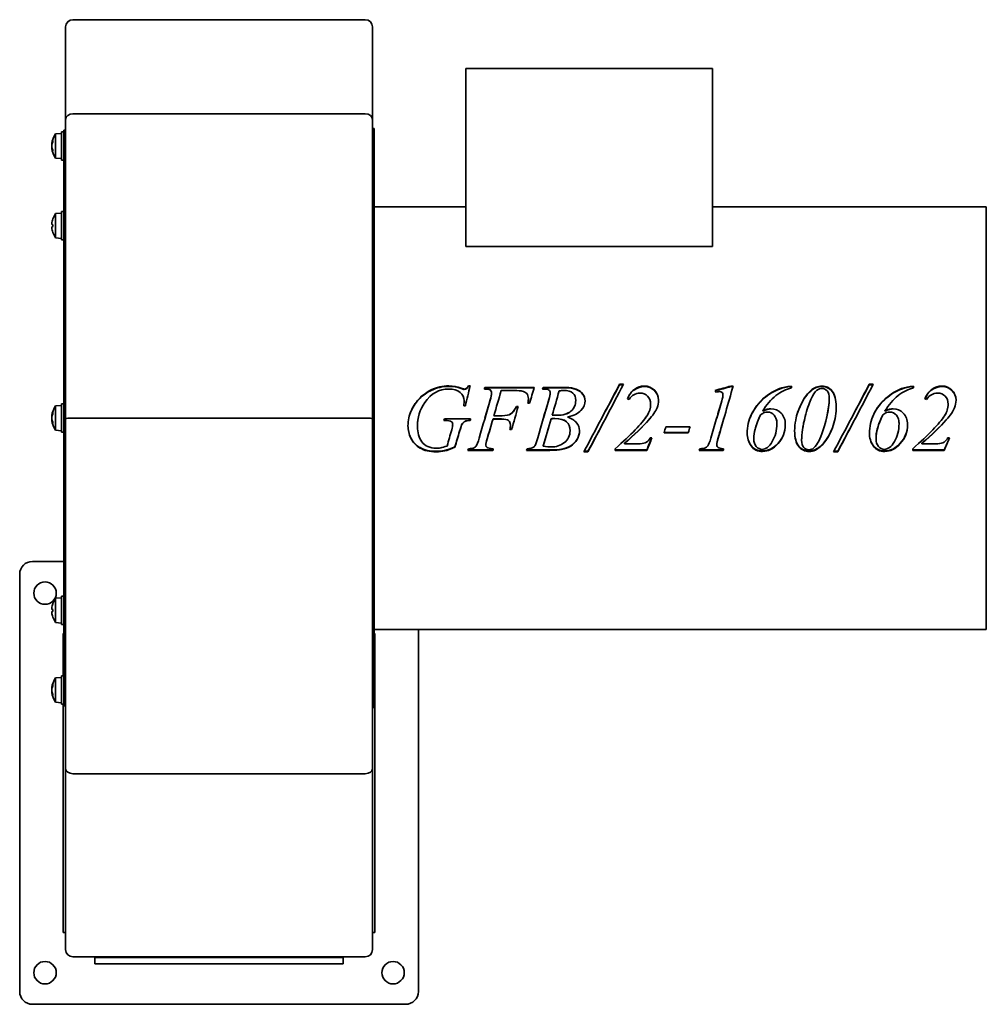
# Model space of a CAD drawing. Header units: millimetres. Extents: x 267 to 573, y 141 to 453.
import ezdxf

# ---------------------------------------------------------------- set-up
doc = ezdxf.new("R2010")
doc.units = ezdxf.units.MM
doc.header["$LTSCALE"] = 2
doc.layers.add('Krawędzie widoczne(ISO)', color=7, linetype='Continuous', lineweight=35, true_color=0x262659)

msp = doc.modelspace()

# ---------------------------------------------------------------- linework, layer by layer
at = {"layer": 'Krawędzie widoczne(ISO)'}
for p, q in [((376.45, 452.63), (284.05, 452.63)), ((281.75, 421.09), (281.75, 450.33)), ((378.75, 450.33), (378.75, 421.09)), ((408.25, 437.2), (486.25, 437.2)), ((408.25, 380.94), (408.25, 437.2)), ((486.25, 380.94), (486.25, 437.2)), ((281.75, 326.49), (281.75, 421.09)), ((376.45, 422.87), (284.05, 422.87)), ((378.75, 421.09), (378.75, 326.49)), ((280.45, 417.2), (280.45, 408.2)), ((280.45, 417.2), (281.25, 417.2)), ((281.25, 417.7), (281.25, 235.7)), ((281.25, 417.7), (281.75, 417.7)), ((378.75, 418.2), (379.25, 418.2)), ((379.25, 418.2), (379.25, 235.2)), ((277.71, 414.39), (277.71, 413.98)), ((278.6, 416.54), (280.45, 416.7)), ((278.6, 408.86), (278.6, 416.54)), ((277.38, 413.36), (277.48, 413.35)), ((277.38, 412.05), (277.48, 412.05)), ((277.71, 411.43), (277.71, 411.02)), ((278.6, 408.86), (280.45, 408.7)), ((280.45, 408.2), (281.25, 408.2)), ((379.25, 393.5), (408.25, 393.5)), ((486.25, 393.5), (572.75, 393.5)), ((572.75, 259.9), (572.75, 393.5)), ((278.6, 391.35), (280.45, 391.51)), ((278.6, 383.68), (278.6, 391.35)), ((280.45, 392.01), (280.45, 383.01)), ((280.45, 392.01), (281.25, 392.01)), ((277.71, 387.81), (277.71, 387.21)), ((278.6, 383.68), (280.45, 383.51)), ((280.45, 383.01), (281.25, 383.01)), ((486.25, 380.94), (408.25, 380.94)), ((409.06, 336.86), (409.6, 336.86)), ((409.06, 336.71), (409.06, 336.86)), ((409.06, 336.71), (409.57, 336.71)), ((414.29, 336.41), (429.88, 336.41)), ((414.29, 336.26), (414.29, 336.41)), ((414.29, 336.26), (429.84, 336.26)), ((432.71, 336.41), (439.9, 336.41)), ((432.71, 336.26), (432.71, 336.41)), ((432.71, 336.26), (439.9, 336.26)), ((456.86, 337.38), (458.1, 337.38)), ((456.86, 337.22), (456.86, 337.38)), ((456.86, 337.22), (458.01, 337.22)), ((492.05, 336.81), (492.76, 336.81)), ((492.05, 336.66), (492.05, 336.81)), ((492.05, 336.66), (492.71, 336.66)), ((511.16, 336.24), (511.16, 336.81)), ((535.78, 337.38), (537.02, 337.38)), ((535.78, 337.22), (535.78, 337.38)), ((535.78, 337.22), (536.94, 337.22)), ((549.78, 336.24), (549.78, 336.81)), ((406.74, 336.01), (406.74, 336.15)), ((416.37, 334.57), (416.37, 334.69)), ((423.46, 335.37), (419.42, 335.37)), ((434.93, 334.57), (434.93, 334.69)), ((489.47, 333.31), (489.47, 333.41)), ((489.5, 333.87), (489.5, 333.98)), ((278.6, 330.54), (280.45, 330.7)), ((278.6, 322.86), (278.6, 330.54)), ((280.45, 331.2), (280.45, 322.2)), ((280.45, 331.2), (281.25, 331.2)), ((408.12, 330.59), (407.58, 330.59)), ((407.71, 332.14), (407.71, 332.22)), ((424.23, 330.31), (424.78, 330.31)), ((424.23, 330.26), (424.23, 330.31)), ((424.23, 330.26), (424.77, 330.26)), ((428.41, 331.39), (427.85, 331.39)), ((428.02, 332.79), (428.02, 332.89)), ((442.99, 332.15), (442.99, 332.24)), ((466.65, 331.06), (466.65, 331.13)), ((523.1, 332.79), (523.1, 332.89)), ((560.68, 331.06), (560.68, 331.13)), ((277.38, 327.36), (277.48, 327.35)), ((277.71, 328.39), (277.71, 327.98)), ((417.14, 327.44), (419.78, 327.44)), ((417.14, 327.43), (417.14, 327.44)), ((417.14, 327.43), (419.78, 327.43)), ((435.53, 327.57), (435.53, 327.58)), ((440.35, 327.02), (440.35, 327.03)), ((502.07, 328.91), (502.07, 328.94)), ((540.7, 328.91), (540.7, 328.94)), ((277.38, 326.05), (277.48, 326.05)), ((277.71, 325.43), (277.71, 325.02)), ((281.75, 215.76), (281.75, 326.49)), ((376.45, 326.7), (284.05, 326.7)), ((378.75, 326.49), (378.75, 215.76)), ((401.71, 325.92), (401.3, 325.92)), ((401.71, 325.93), (401.31, 325.93)), ((401.47, 326.49), (409.77, 326.49)), ((403.72, 325.51), (403.72, 325.49)), ((404.1, 324.71), (404.1, 324.68)), ((409.62, 325.93), (409.62, 325.92)), ((419.52, 326.4), (416.84, 326.4)), ((416.84, 326.4), (416.84, 326.39)), ((419.52, 326.39), (416.84, 326.39)), ((422.35, 324.53), (422.35, 324.5)), ((435.22, 326.48), (435.22, 326.47)), ((471.5, 323.97), (479.15, 323.97)), ((278.6, 322.86), (280.45, 322.7)), ((280.45, 322.2), (281.25, 322.2)), ((422.71, 323.04), (422.12, 323.04)), ((422.71, 323.1), (422.13, 323.1)), ((422.71, 323.1), (422.71, 323.04)), ((441.2, 322.75), (441.2, 322.69)), ((478.54, 322.02), (470.89, 322.02)), ((478.54, 322.09), (470.92, 322.09)), ((478.54, 322.09), (478.54, 322.02)), ((404.8, 317.59), (404.8, 317.45)), ((414.54, 318.26), (414.54, 318.13)), ((415.01, 320.18), (415.01, 320.08)), ((432.71, 317.91), (432.71, 317.78)), ((458.36, 318.72), (458.36, 318.6)), ((458.36, 318.6), (463.38, 318.6)), ((466.5, 320.44), (467.09, 320.44)), ((487.59, 318.36), (487.59, 318.23)), ((499.26, 320.26), (499.26, 320.16)), ((514.39, 319.81), (514.39, 319.71)), ((537.89, 320.26), (537.89, 320.16)), ((552.4, 318.72), (552.4, 318.6)), ((552.4, 318.6), (557.41, 318.6)), ((560.53, 320.44), (561.12, 320.44)), ((416.76, 316.48), (408.93, 316.48)), ((416.76, 316.63), (408.99, 316.63)), ((416.76, 316.63), (416.76, 316.48)), ((434.77, 316.48), (427.45, 316.48)), ((434.77, 316.63), (427.5, 316.63)), ((446.86, 316.03), (445.57, 316.03)), ((446.86, 316.19), (445.65, 316.19)), ((446.86, 316.19), (446.86, 316.03)), ((455.45, 317.01), (455.45, 316.48)), ((465.42, 316.63), (455.45, 316.63)), ((465.42, 316.48), (455.45, 316.48)), ((465.42, 316.63), (465.42, 316.48)), ((489.59, 316.48), (481.99, 316.48)), ((489.59, 316.63), (482.05, 316.63)), ((489.59, 316.63), (489.59, 316.48)), ((518.74, 316.73), (518.74, 316.58)), ((525.78, 316.03), (524.49, 316.03)), ((525.78, 316.19), (524.57, 316.19)), ((525.78, 316.19), (525.78, 316.03)), ((549.49, 317.01), (549.49, 316.48)), ((559.46, 316.63), (549.49, 316.63)), ((559.46, 316.48), (549.49, 316.48)), ((559.46, 316.63), (559.46, 316.48)), ((281.25, 281.37), (271.25, 281.37)), ((267.25, 277.37), (267.25, 145.37)), ((278.6, 269.73), (280.45, 269.89)), ((278.6, 262.05), (278.6, 269.73)), ((280.45, 270.39), (280.45, 261.39)), ((280.45, 270.39), (281.25, 270.39)), ((277.71, 266.19), (277.71, 265.59)), ((278.6, 262.05), (280.45, 261.89)), ((280.45, 261.39), (281.25, 261.39)), ((281, 258.03), (281, 258.62)), ((281.25, 258.62), (281, 258.62)), ((379.25, 259.9), (572.75, 259.9)), ((379.5, 258.62), (379.25, 258.62)), ((379.5, 258.62), (379.5, 258.03)), ((393.25, 145.37), (393.25, 259.9)), ((281, 258.03), (281, 254.2)), ((379.5, 254.2), (379.5, 258.03)), ((281, 252.79), (281, 254.2)), ((281, 252.79), (281, 245.2)), ((379.5, 254.2), (379.5, 252.79)), ((379.5, 252.79), (379.5, 169.95)), ((278.6, 244.54), (280.45, 244.7)), ((278.6, 236.86), (278.6, 244.54)), ((280.45, 245.2), (280.45, 236.2)), ((280.45, 245.2), (281.25, 245.2)), ((277.38, 241.36), (277.48, 241.35)), ((277.38, 240.05), (277.48, 240.05)), ((277.71, 242.39), (277.71, 241.98)), ((277.71, 239.43), (277.71, 239.02)), ((278.6, 236.86), (280.45, 236.7)), ((280.45, 236.2), (281.25, 236.2)), ((281, 236.2), (281, 169.95)), ((281.25, 235.7), (281.75, 235.7)), ((378.75, 235.2), (379.25, 235.2)), ((281.75, 158.67), (281.75, 215.76)), ((378.75, 215.76), (378.75, 158.67)), ((376.45, 214.27), (284.05, 214.27)), ((281, 168.53), (281, 169.95)), ((281, 168.53), (281, 164.7)), ((379.5, 169.95), (379.5, 168.53)), ((379.5, 164.7), (379.5, 168.53)), ((281, 164.12), (281, 164.7)), ((281, 164.12), (281.75, 164.12)), ((378.75, 164.12), (379.5, 164.12)), ((379.5, 164.7), (379.5, 164.12)), ((376.45, 156.37), (284.05, 156.37)), ((291, 156.12), (291.59, 156.12)), ((291, 156.12), (291, 154.12)), ((295.41, 156.12), (291.59, 156.12)), ((295.41, 156.12), (296.83, 156.12)), ((363.67, 156.12), (296.83, 156.12)), ((363.67, 156.12), (365.09, 156.12)), ((368.91, 156.12), (365.09, 156.12)), ((368.91, 156.12), (369.5, 156.12)), ((369.5, 154.12), (369.5, 156.12)), ((291.59, 154.12), (291, 154.12)), ((291.59, 154.12), (295.41, 154.12)), ((296.83, 154.12), (295.41, 154.12)), ((363.67, 154.12), (296.83, 154.12)), ((365.09, 154.12), (363.67, 154.12)), ((365.09, 154.12), (368.91, 154.12)), ((369.5, 154.12), (368.91, 154.12)), ((271.25, 141.37), (389.25, 141.37))]:
    msp.add_line(p, q, dxfattribs=at)
for centre in [(275.25, 271.37), (275.25, 151.37), (385.25, 151.37)]:
    msp.add_circle(centre, 3.55, dxfattribs=at)
for centre, radius, start, end in [((284.05, 450.33), 2.3, 90, 180), ((376.45, 450.33), 2.3, 0, 90), ((283.85, 412.7), 6.5, 143.8044, 174.198), ((283.85, 412.7), 6.5, 185.802, 216.1956), ((283.85, 387.51), 6.5, 143.8044, 160.7119), ((277.84, 389.62), 0.132, 160.7119, 179.6069), ((277.84, 385.41), 0.132, 180.3931, 199.2881), ((283.85, 387.51), 6.5, 199.2881, 216.1956), ((283.85, 326.7), 6.5, 143.8044, 174.198), ((283.85, 326.7), 6.5, 185.802, 216.1956), ((271.25, 277.37), 4, 90, 180), ((283.85, 265.89), 6.5, 143.8044, 160.7119), ((277.84, 267.99), 0.132, 160.7119, 179.6069), ((277.84, 263.79), 0.132, 180.3931, 199.2881), ((283.85, 265.89), 6.5, 199.2881, 216.1956), ((283.85, 240.7), 6.5, 143.8044, 174.198), ((283.85, 240.7), 6.5, 185.802, 216.1956), ((284.05, 158.67), 2.3, 180, 270), ((376.45, 158.67), 2.3, 270, 0), ((271.25, 145.37), 4, 180, 270), ((389.25, 145.37), 4, 270, 0)]:
    msp.add_arc(centre, radius, start, end, dxfattribs=at)
for centre, major_axis, ratio, start_param, end_param in [((284.05, 421.09), (-2.3, 0), 0.775314, 4.712403, 6.283191), ((376.45, 421.09), (2.3, 0), 0.775314, 6.283179, 7.853968), ((283.84, 412.58), (-6.45, 0.77), 0.681426, 6.033143, 6.263273), ((283.84, 412.82), (-6.45, -0.82), 0.726679, 5.858919, 6.089048), ((277.84, 414.38), (0.131, -0.014), 0.6921, 2.876923, 3.214188), ((283.84, 412.59), (-6.45, 0.82), 0.726679, 0.194137, 0.424267), ((283.84, 412.82), (-6.45, -0.77), 0.681426, 0.019913, 0.250042), ((277.84, 411.02), (0.131, 0.014), 0.6921, 3.068998, 3.406263), ((283.84, 387.51), (-2.24, 6.1), 0.995681, 0.885941, 1.116071), ((283.84, 387.35), (-6.47, 0.57), 0.031998, 0.104261, 0.33439), ((283.84, 387.68), (-6.47, -0.57), 0.031998, 5.948795, 6.178925), ((283.84, 387.52), (2.24, 6.1), 0.995681, 2.025522, 2.255652), ((283.84, 326.58), (-6.45, 0.77), 0.681426, 6.033143, 6.263273), ((283.84, 326.82), (-6.45, -0.82), 0.726679, 5.858919, 6.089048), ((277.84, 328.38), (0.131, -0.014), 0.6921, 2.876923, 3.214188), ((283.84, 326.59), (-6.45, 0.82), 0.726679, 0.194137, 0.424267), ((283.84, 326.82), (-6.45, -0.77), 0.681426, 0.019913, 0.250042), ((277.84, 325.02), (0.131, 0.014), 0.6921, 3.068998, 3.406263), ((284.05, 326.49), (-2.3, 0), 0.092067, 4.712391, 6.283185), ((376.45, 326.49), (2.3, 0), 0.092067, 0, 1.570794), ((283.84, 265.89), (-2.24, 6.1), 0.995681, 0.885941, 1.116071), ((283.84, 265.72), (-6.47, 0.57), 0.031998, 0.104261, 0.33439), ((283.84, 266.06), (-6.47, -0.57), 0.031998, 5.948795, 6.178925), ((283.84, 265.9), (2.24, 6.1), 0.995681, 2.025522, 2.255652), ((283.84, 240.58), (-6.45, 0.77), 0.681426, 6.033143, 6.263273), ((283.84, 240.82), (-6.45, -0.82), 0.726679, 5.858919, 6.089048), ((283.84, 240.59), (-6.45, 0.82), 0.726679, 0.194137, 0.424267), ((283.84, 240.82), (-6.45, -0.77), 0.681426, 0.019913, 0.250042), ((277.84, 242.38), (0.131, -0.014), 0.6921, 2.876923, 3.214188), ((277.84, 239.02), (0.131, 0.014), 0.6921, 3.068998, 3.406263), ((284.05, 215.76), (-2.3, 0), 0.646287, 6.283182, 7.853975), ((376.45, 215.76), (2.3, 0), 0.646287, 4.712395, 6.283189)]:
    msp.add_ellipse(centre, major_axis=major_axis, ratio=ratio, start_param=start_param, end_param=end_param, dxfattribs=at)
for points, knots in [([(277.4, 413.44), (277.39, 413.42), (277.39, 413.39), (277.38, 413.37), (277.38, 413.36), (277.38, 413.36)], [0, 0, 0, 0, 0.01152008, 0.01152008, 0.02206965, 0.02206965, 0.02206965, 0.02206965]), ([(277.4, 412.49), (277.39, 412.52), (277.39, 412.56), (277.38, 412.63), (277.38, 412.67), (277.38, 412.75), (277.38, 412.79), (277.39, 412.86), (277.39, 412.89), (277.4, 412.91)], [0, 0, 0, 0, 0.01152008, 0.01152008, 0.02304016, 0.02304016, 0.03457302, 0.03457302, 0.04414861, 0.04414861, 0.04414861, 0.04414861]), ([(277.38, 412.05), (277.38, 412.05), (277.38, 412.05), (277.38, 412.04), (277.38, 412.04), (277.39, 412), (277.39, 411.99), (277.4, 411.96)], [0.02206965, 0.02206965, 0.02206965, 0.02206965, 0.02304016, 0.02304016, 0.03457302, 0.03457302, 0.04414861, 0.04414861, 0.04414861, 0.04414861]), ([(277.4, 387.89), (277.39, 387.89), (277.39, 387.9), (277.38, 387.93), (277.38, 387.96), (277.38, 388.01), (277.38, 388.05), (277.39, 388.12), (277.39, 388.15), (277.4, 388.18)], [0, 0, 0, 0, 0.01152008, 0.01152008, 0.02304016, 0.02304016, 0.03457302, 0.03457302, 0.04414861, 0.04414861, 0.04414861, 0.04414861]), ([(277.4, 386.84), (277.39, 386.88), (277.39, 386.92), (277.38, 387), (277.38, 387.03), (277.38, 387.08), (277.38, 387.1), (277.39, 387.13), (277.39, 387.14), (277.4, 387.14)], [0, 0, 0, 0, 0.01152008, 0.01152008, 0.02304016, 0.02304016, 0.03457302, 0.03457302, 0.04414861, 0.04414861, 0.04414861, 0.04414861]), ([(407.77, 335.87), (408.01, 335.87), (408.22, 335.93), (408.39, 336.04), (408.57, 336.16), (408.79, 336.43), (409.06, 336.86)], [0, 0, 0, 0, 1, 1, 1, 2, 2, 2, 2]), ([(407.77, 335.74), (408.01, 335.74), (408.22, 335.79), (408.39, 335.9), (408.57, 336.01), (408.79, 336.28), (409.06, 336.71)], [0, 0, 0, 0, 1, 1, 1, 2, 2, 2, 2]), ([(439.9, 336.41), (441.11, 336.41), (442.18, 336.22), (443.13, 335.85), (444.08, 335.48), (444.79, 334.96), (445.26, 334.3), (445.72, 333.64), (445.96, 332.94), (445.96, 332.19)], [0, 0, 0, 0, 1, 1, 1, 2, 2, 2, 3, 3, 3, 3]), ([(439.9, 336.26), (441.11, 336.26), (442.18, 336.08), (443.13, 335.71), (444.08, 335.34), (444.79, 334.84), (445.26, 334.19), (445.72, 333.55), (445.95, 332.87), (445.96, 332.14)], [0, 0, 0, 0, 1, 1, 1, 2, 2, 2, 2.982562, 2.982562, 2.982562, 2.982562]), ([(459.33, 332.82), (459.83, 334.09), (460.56, 335.07), (461.52, 335.77), (462.49, 336.46), (463.53, 336.81), (464.65, 336.81)], [0, 0, 0, 0, 1, 1, 1, 2, 2, 2, 2]), ([(459.36, 332.81), (459.86, 334.02), (460.58, 334.96), (461.52, 335.63), (462.49, 336.32), (463.53, 336.66), (464.65, 336.66)], [0.020847, 0.020847, 0.020847, 0.020847, 1, 1, 1, 2, 2, 2, 2]), ([(464.65, 336.81), (465.92, 336.81), (466.98, 336.38), (467.85, 335.52), (468.71, 334.65), (469.15, 333.61), (469.15, 332.38)], [0, 0, 0, 0, 1, 1, 1, 2, 2, 2, 2]), ([(464.65, 336.66), (465.92, 336.66), (466.98, 336.24), (467.85, 335.38), (468.7, 334.54), (469.14, 333.53), (469.15, 332.34)], [0, 0, 0, 0, 1, 1, 1, 1.989375, 1.989375, 1.989375, 1.989375]), ([(511.16, 336.24), (509.47, 335.86), (507.83, 335.04), (506.25, 333.79), (504.66, 332.54), (503.27, 330.92), (502.07, 328.94)], [0, 0, 0, 0, 1, 1, 1, 2, 2, 2, 2]), ([(520.83, 336.81), (522.09, 336.81), (523.15, 336.29), (524.01, 335.25), (524.88, 334.21), (525.31, 332.56), (525.31, 330.3)], [0, 0, 0, 0, 1, 1, 1, 2, 2, 2, 2]), ([(520.83, 336.66), (522.09, 336.66), (523.15, 336.15), (524.01, 335.12), (524.87, 334.1), (525.3, 332.48), (525.31, 330.27)], [0, 0, 0, 0, 1, 1, 1, 1.996006, 1.996006, 1.996006, 1.996006]), ([(549.78, 336.24), (548.09, 335.86), (546.46, 335.04), (544.87, 333.79), (543.29, 332.54), (541.9, 330.92), (540.7, 328.94)], [0, 0, 0, 0, 1, 1, 1, 2, 2, 2, 2]), ([(553.36, 332.82), (553.86, 334.09), (554.59, 335.07), (555.56, 335.77), (556.52, 336.46), (557.57, 336.81), (558.69, 336.81)], [0, 0, 0, 0, 1, 1, 1, 2, 2, 2, 2]), ([(553.39, 332.81), (553.89, 334.02), (554.61, 334.96), (555.56, 335.63), (556.52, 336.32), (557.57, 336.66), (558.69, 336.66)], [0.020847, 0.020847, 0.020847, 0.020847, 1, 1, 1, 2, 2, 2, 2]), ([(558.69, 336.81), (559.95, 336.81), (561.02, 336.38), (561.88, 335.52), (562.75, 334.65), (563.18, 333.61), (563.18, 332.38)], [0, 0, 0, 0, 1, 1, 1, 2, 2, 2, 2]), ([(558.69, 336.66), (559.95, 336.66), (561.02, 336.24), (561.88, 335.38), (562.74, 334.54), (563.17, 333.53), (563.18, 332.34)], [0, 0, 0, 0, 1, 1, 1, 1.989375, 1.989375, 1.989375, 1.989375]), ([(389.96, 324.19), (389.96, 325.92), (390.32, 327.56), (391.05, 329.12), (391.77, 330.68), (392.68, 331.99), (393.77, 333.07), (394.86, 334.14), (396.04, 334.98), (397.32, 335.6)], [0, 0, 0, 0, 1, 1, 1, 2, 2, 2, 3, 3, 3, 3]), ([(390.23, 326.7), (390.41, 327.52), (390.68, 328.31), (391.05, 329.08), (391.77, 330.62), (392.68, 331.91), (393.77, 332.97), (394.86, 334.03), (396.04, 334.86), (397.32, 335.46)], [0.496689, 0.496689, 0.496689, 0.496689, 1, 1, 1, 2, 2, 2, 3, 3, 3, 3]), ([(407.71, 332.22), (407.71, 333.19), (407.28, 334.04), (406.42, 334.77), (405.56, 335.51), (404.37, 335.87), (402.85, 335.87)], [0, 0, 0, 0, 1, 1, 1, 2, 2, 2, 2]), ([(416.37, 334.69), (416.37, 334.94), (416.31, 335.15), (416.18, 335.34), (416.05, 335.52), (415.87, 335.66), (415.62, 335.74), (415.37, 335.83), (414.86, 335.87), (414.11, 335.87)], [0, 0, 0, 0, 1, 1, 1, 2, 2, 2, 3, 3, 3, 3]), ([(428.02, 332.89), (428.02, 333.54), (427.84, 334.05), (427.48, 334.43), (427.12, 334.81), (426.66, 335.07), (426.11, 335.23)], [0, 0, 0, 0, 1, 1, 1, 2, 2, 2, 2]), ([(434.93, 334.69), (434.93, 335.05), (434.79, 335.33), (434.52, 335.54), (434.25, 335.75), (433.73, 335.86), (432.97, 335.86)], [0, 0, 0, 0, 1, 1, 1, 2, 2, 2, 2]), ([(442.99, 332.24), (442.99, 333.25), (442.68, 334.03), (442.06, 334.59), (441.45, 335.16), (440.47, 335.44), (439.13, 335.44)], [0, 0, 0, 0, 1, 1, 1, 2, 2, 2, 2]), ([(466.65, 331.13), (466.65, 332.15), (466.33, 332.98), (465.71, 333.62), (465.08, 334.26), (464.27, 334.58), (463.26, 334.58)], [0, 0, 0, 0, 1, 1, 1, 2, 2, 2, 2]), ([(489.5, 333.98), (489.5, 334.32), (489.41, 334.59), (489.23, 334.79), (489.04, 334.98), (488.79, 335.08), (488.46, 335.08)], [0, 0, 0, 0, 1, 1, 1, 2, 2, 2, 2]), ([(497.17, 321.94), (497.17, 323.95), (497.64, 325.93), (498.57, 327.9), (499.51, 329.86), (500.78, 331.54), (502.38, 332.94), (503.98, 334.33), (505.64, 335.36), (507.36, 336.02)], [0, 0, 0, 0, 1, 1, 1, 2, 2, 2, 3, 3, 3, 3]), ([(498.06, 326.7), (498.21, 327.1), (498.38, 327.49), (498.57, 327.88), (499.51, 329.81), (500.78, 331.46), (502.38, 332.84), (503.98, 334.22), (505.64, 335.23), (507.36, 335.88)], [0.79779, 0.79779, 0.79779, 0.79779, 1, 1, 1, 2, 2, 2, 3, 3, 3, 3]), ([(520.86, 336.05), (520.29, 336.05), (519.72, 335.83), (519.13, 335.39), (518.54, 334.94), (517.93, 334.02), (517.31, 332.61), (516.68, 331.2), (516.08, 329.38), (515.5, 327.14)], [0, 0, 0, 0, 1, 1, 1, 2, 2, 2, 3, 3, 3, 3]), ([(523.1, 332.89), (523.1, 333.97), (522.88, 334.77), (522.43, 335.28), (521.98, 335.79), (521.46, 336.05), (520.86, 336.05)], [0, 0, 0, 0, 1, 1, 1, 2, 2, 2, 2]), ([(535.8, 321.94), (535.8, 323.95), (536.26, 325.93), (537.2, 327.9), (538.14, 329.86), (539.41, 331.54), (541.01, 332.94), (542.61, 334.33), (544.27, 335.36), (545.99, 336.02)], [0, 0, 0, 0, 1, 1, 1, 2, 2, 2, 3, 3, 3, 3]), ([(536.69, 326.7), (536.84, 327.1), (537.01, 327.49), (537.2, 327.88), (538.14, 329.81), (539.41, 331.46), (541.01, 332.84), (542.61, 334.22), (544.27, 335.23), (545.99, 335.88)], [0.79779, 0.79779, 0.79779, 0.79779, 1, 1, 1, 2, 2, 2, 3, 3, 3, 3]), ([(560.68, 331.13), (560.68, 332.15), (560.37, 332.98), (559.74, 333.62), (559.12, 334.26), (558.3, 334.58), (557.3, 334.58)], [0, 0, 0, 0, 1, 1, 1, 2, 2, 2, 2]), ([(419.78, 327.44), (420.96, 327.44), (421.84, 327.62), (422.42, 327.99), (423, 328.35), (423.61, 329.13), (424.23, 330.31)], [0, 0, 0, 0, 1, 1, 1, 2, 2, 2, 2]), ([(419.78, 327.43), (420.96, 327.43), (421.84, 327.61), (422.42, 327.97), (423, 328.33), (423.61, 329.09), (424.23, 330.26)], [0, 0, 0, 0, 1, 1, 1, 2, 2, 2, 2]), ([(436.92, 327.57), (438.97, 327.57), (440.49, 328.01), (441.49, 328.9), (442.49, 329.79), (442.99, 330.9), (442.99, 332.24)], [0, 0, 0, 0, 1, 1, 1, 2, 2, 2, 2]), ([(436.92, 327.56), (438.97, 327.56), (440.49, 327.99), (441.49, 328.87), (442.49, 329.74), (442.99, 330.84), (442.99, 332.15)], [0, 0, 0, 0, 1, 1, 1, 2, 2, 2, 2]), ([(445.96, 332.19), (445.96, 331.05), (445.52, 330.01), (444.64, 329.08), (443.77, 328.15), (442.34, 327.47), (440.35, 327.03)], [0, 0, 0, 0, 1, 1, 1, 2, 2, 2, 2]), ([(525.31, 330.3), (525.31, 328.35), (524.99, 326.36), (524.35, 324.33), (523.71, 322.31), (522.81, 320.56), (521.65, 319.09)], [0, 0, 0, 0, 1, 1, 1, 2, 2, 2, 2]), ([(277.4, 327.44), (277.39, 327.42), (277.39, 327.39), (277.38, 327.37), (277.38, 327.36), (277.38, 327.36)], [0, 0, 0, 0, 0.01152008, 0.01152008, 0.02206965, 0.02206965, 0.02206965, 0.02206965]), ([(277.4, 326.49), (277.39, 326.52), (277.39, 326.56), (277.38, 326.63), (277.38, 326.67), (277.38, 326.75), (277.38, 326.79), (277.39, 326.86), (277.39, 326.89), (277.4, 326.91)], [0, 0, 0, 0, 0.01152008, 0.01152008, 0.02304016, 0.02304016, 0.03457302, 0.03457302, 0.04414861, 0.04414861, 0.04414861, 0.04414861]), ([(440.35, 327.03), (441.66, 326.57), (442.63, 325.97), (443.25, 325.22), (443.87, 324.48), (444.18, 323.66), (444.18, 322.77)], [0, 0, 0, 0, 1, 1, 1, 2, 2, 2, 2]), ([(503.61, 328.58), (503.26, 328.58), (502.93, 328.52), (502.62, 328.41), (502.31, 328.3), (501.89, 328.06), (501.37, 327.7)], [0, 0, 0, 0, 1, 1, 1, 2, 2, 2, 2]), ([(506.55, 324.95), (506.55, 326.12), (506.26, 327.02), (505.69, 327.64), (505.12, 328.27), (504.42, 328.58), (503.61, 328.58)], [0, 0, 0, 0, 1, 1, 1, 2, 2, 2, 2]), ([(504.68, 329.63), (505.94, 329.63), (507, 329.17), (507.89, 328.27), (508.77, 327.37), (509.21, 326.15), (509.21, 324.61)], [0, 0, 0, 0, 1, 1, 1, 2, 2, 2, 2]), ([(504.68, 329.58), (505.94, 329.58), (507, 329.14), (507.89, 328.25), (508.32, 327.81), (508.65, 327.29), (508.87, 326.7)], [0, 0, 0, 0, 1, 1, 1, 1.493292, 1.493292, 1.493292, 1.493292]), ([(542.23, 328.58), (541.89, 328.58), (541.56, 328.52), (541.25, 328.41), (540.93, 328.3), (540.52, 328.06), (540, 327.7)], [0, 0, 0, 0, 1, 1, 1, 2, 2, 2, 2]), ([(545.17, 324.95), (545.17, 326.12), (544.89, 327.02), (544.32, 327.64), (543.75, 328.27), (543.05, 328.58), (542.23, 328.58)], [0, 0, 0, 0, 1, 1, 1, 2, 2, 2, 2]), ([(543.31, 329.63), (544.56, 329.63), (545.63, 329.17), (546.51, 328.27), (547.4, 327.37), (547.84, 326.15), (547.84, 324.61)], [0, 0, 0, 0, 1, 1, 1, 2, 2, 2, 2]), ([(543.31, 329.58), (544.56, 329.58), (545.63, 329.14), (546.51, 328.25), (546.95, 327.81), (547.28, 327.29), (547.5, 326.7)], [0, 0, 0, 0, 1, 1, 1, 1.493292, 1.493292, 1.493292, 1.493292]), ([(277.38, 326.05), (277.38, 326.05), (277.38, 326.05), (277.38, 326.04), (277.38, 326.04), (277.39, 326), (277.39, 325.99), (277.4, 325.96)], [0.02206965, 0.02206965, 0.02206965, 0.02206965, 0.02304016, 0.02304016, 0.03457302, 0.03457302, 0.04414861, 0.04414861, 0.04414861, 0.04414861]), ([(398.92, 316.19), (396.81, 316.19), (395.11, 316.57), (393.8, 317.34), (392.5, 318.11), (391.53, 319.13), (390.9, 320.41), (390.28, 321.68), (389.97, 322.95), (389.96, 324.21)], [0, 0, 0, 0, 1, 1, 1, 2, 2, 2, 2.995633, 2.995633, 2.995633, 2.995633]), ([(398.92, 316.03), (396.81, 316.03), (395.11, 316.42), (393.8, 317.2), (392.5, 317.98), (391.53, 319.02), (390.9, 320.32), (390.28, 321.61), (389.96, 322.9), (389.96, 324.19)], [0, 0, 0, 0, 1, 1, 1, 2, 2, 2, 3, 3, 3, 3]), ([(392.94, 323.99), (392.94, 322.13), (393.42, 320.53), (394.39, 319.18), (395.36, 317.83), (396.86, 317.16), (398.88, 317.16)], [0, 0, 0, 0, 1, 1, 1, 2, 2, 2, 2]), ([(409.62, 325.93), (408.86, 325.92), (408.3, 325.83), (407.96, 325.66), (407.62, 325.5), (407.32, 325.22), (407.07, 324.82)], [0, 0, 0, 0, 1, 1, 1, 2, 2, 2, 2]), ([(409.62, 325.92), (408.86, 325.91), (408.3, 325.82), (407.96, 325.65), (407.62, 325.48), (407.32, 325.19), (407.07, 324.79)], [0, 0, 0, 0, 1, 1, 1, 2, 2, 2, 2]), ([(422.35, 324.53), (422.35, 325.13), (422.15, 325.59), (421.75, 325.91), (421.35, 326.24), (420.61, 326.4), (419.52, 326.4)], [0, 0, 0, 0, 1, 1, 1, 2, 2, 2, 2]), ([(422.35, 324.5), (422.35, 325.11), (422.15, 325.58), (421.75, 325.9), (421.35, 326.23), (420.61, 326.39), (419.52, 326.39)], [0, 0, 0, 0, 1, 1, 1, 2, 2, 2, 2]), ([(441.2, 322.75), (441.2, 323.93), (440.83, 324.87), (440.07, 325.54), (439.31, 326.21), (438.09, 326.54), (436.42, 326.54)], [0, 0, 0, 0, 1, 1, 1, 2, 2, 2, 2]), ([(441.2, 322.69), (441.2, 323.89), (440.83, 324.84), (440.07, 325.52), (439.31, 326.2), (438.09, 326.54), (436.42, 326.54)], [0, 0, 0, 0, 1, 1, 1, 2, 2, 2, 2]), ([(501.89, 316.8), (503.03, 316.8), (504.1, 317.62), (505.08, 319.25), (506.06, 320.89), (506.55, 322.79), (506.55, 324.95)], [0, 0, 0, 0, 1, 1, 1, 2, 2, 2, 2]), ([(509.21, 324.63), (509.21, 322.32), (508.45, 320.35), (506.93, 318.73), (505.41, 317.11), (503.78, 316.3), (502.04, 316.3)], [0.00241, 0.00241, 0.00241, 0.00241, 1, 1, 1, 2, 2, 2, 2]), ([(509.21, 324.61), (509.21, 322.26), (508.45, 320.26), (506.93, 318.61), (505.41, 316.96), (503.78, 316.14), (502.04, 316.14)], [0, 0, 0, 0, 1, 1, 1, 2, 2, 2, 2]), ([(524.95, 326.7), (524.8, 325.93), (524.6, 325.15), (524.35, 324.37), (523.71, 322.37), (522.81, 320.65), (521.65, 319.2)], [0.607313, 0.607313, 0.607313, 0.607313, 1, 1, 1, 2, 2, 2, 2]), ([(540.52, 316.8), (541.66, 316.8), (542.72, 317.62), (543.7, 319.25), (544.68, 320.89), (545.17, 322.79), (545.17, 324.95)], [0, 0, 0, 0, 1, 1, 1, 2, 2, 2, 2]), ([(547.84, 324.63), (547.83, 322.32), (547.07, 320.35), (545.56, 318.73), (544.04, 317.11), (542.41, 316.3), (540.67, 316.3)], [0.00241, 0.00241, 0.00241, 0.00241, 1, 1, 1, 2, 2, 2, 2]), ([(547.84, 324.61), (547.84, 322.26), (547.08, 320.26), (545.56, 318.61), (544.04, 316.96), (542.41, 316.14), (540.67, 316.14)], [0, 0, 0, 0, 1, 1, 1, 2, 2, 2, 2]), ([(435.24, 317.56), (436.81, 317.56), (438.19, 318.02), (439.4, 318.94), (440.6, 319.86), (441.2, 321.11), (441.2, 322.69)], [0, 0, 0, 0, 1, 1, 1, 2, 2, 2, 2]), ([(444.18, 322.79), (444.17, 321.82), (443.92, 320.89), (443.41, 320.02), (442.9, 319.13), (442.24, 318.45), (441.44, 317.96), (440.64, 317.47), (439.67, 317.11), (438.54, 316.87)], [0.010947, 0.010947, 0.010947, 0.010947, 1, 1, 1, 2, 2, 2, 3, 3, 3, 3]), ([(444.18, 322.77), (444.18, 321.77), (443.92, 320.82), (443.41, 319.92), (442.9, 319.02), (442.24, 318.32), (441.44, 317.82), (440.64, 317.33), (439.67, 316.96), (438.54, 316.72)], [0, 0, 0, 0, 1, 1, 1, 2, 2, 2, 3, 3, 3, 3]), ([(502.04, 316.3), (500.44, 316.3), (499.22, 316.87), (498.4, 318.02), (497.59, 319.16), (497.17, 320.48), (497.17, 321.98)], [0, 0, 0, 0, 1, 1, 1, 1.992985, 1.992985, 1.992985, 1.992985]), ([(502.04, 316.14), (500.44, 316.14), (499.22, 316.72), (498.4, 317.89), (497.58, 319.05), (497.17, 320.4), (497.17, 321.94)], [0, 0, 0, 0, 1, 1, 1, 2, 2, 2, 2]), ([(516.69, 316.3), (515.41, 316.3), (514.34, 316.81), (513.48, 317.84), (512.62, 318.86), (512.19, 320.48), (512.18, 322.7)], [0, 0, 0, 0, 1, 1, 1, 1.995514, 1.995514, 1.995514, 1.995514]), ([(516.69, 316.14), (515.41, 316.14), (514.34, 316.66), (513.48, 317.7), (512.61, 318.74), (512.18, 320.4), (512.18, 322.67)], [0, 0, 0, 0, 1, 1, 1, 2, 2, 2, 2]), ([(540.67, 316.3), (539.06, 316.3), (537.85, 316.87), (537.03, 318.02), (536.21, 319.16), (535.8, 320.48), (535.8, 321.98)], [0, 0, 0, 0, 1, 1, 1, 1.992985, 1.992985, 1.992985, 1.992985]), ([(540.67, 316.14), (539.06, 316.14), (537.85, 316.72), (537.03, 317.89), (536.21, 319.05), (535.8, 320.4), (535.8, 321.94)], [0, 0, 0, 0, 1, 1, 1, 2, 2, 2, 2]), ([(398.88, 317.16), (399.39, 317.16), (399.86, 317.2), (400.31, 317.29), (400.75, 317.38), (401.43, 317.56), (402.33, 317.86)], [0, 0, 0, 0, 1, 1, 1, 2, 2, 2, 2]), ([(404.8, 317.59), (403.45, 317.03), (402.36, 316.65), (401.53, 316.47), (400.7, 316.28), (399.83, 316.19), (398.92, 316.19)], [0, 0, 0, 0, 1, 1, 1, 2, 2, 2, 2]), ([(414.54, 318.13), (414.54, 317.81), (414.67, 317.56), (414.95, 317.38), (415.22, 317.2), (415.88, 317.08), (416.94, 317.01)], [0, 0, 0, 0, 1, 1, 1, 2, 2, 2, 2]), ([(463.38, 318.6), (464.18, 318.6), (464.85, 318.77), (465.37, 319.1), (465.89, 319.43), (466.27, 319.87), (466.5, 320.44)], [0, 0, 0, 0, 1, 1, 1, 2, 2, 2, 2]), ([(487.59, 318.23), (487.59, 317.87), (487.72, 317.6), (487.97, 317.4), (488.22, 317.21), (488.81, 317.08), (489.73, 317.01)], [0, 0, 0, 0, 1, 1, 1, 2, 2, 2, 2]), ([(499.26, 320.16), (499.26, 319.12), (499.53, 318.3), (500.06, 317.7), (500.59, 317.1), (501.2, 316.8), (501.89, 316.8)], [0, 0, 0, 0, 1, 1, 1, 2, 2, 2, 2]), ([(514.39, 319.71), (514.39, 318.69), (514.61, 317.93), (515.06, 317.43), (515.51, 316.93), (516.05, 316.68), (516.68, 316.68)], [0, 0, 0, 0, 1, 1, 1, 2, 2, 2, 2]), ([(537.89, 320.16), (537.89, 319.12), (538.15, 318.3), (538.69, 317.7), (539.22, 317.1), (539.83, 316.8), (540.52, 316.8)], [0, 0, 0, 0, 1, 1, 1, 2, 2, 2, 2]), ([(557.41, 318.6), (558.22, 318.6), (558.88, 318.77), (559.41, 319.1), (559.93, 319.43), (560.31, 319.87), (560.53, 320.44)], [0, 0, 0, 0, 1, 1, 1, 2, 2, 2, 2]), ([(404.8, 317.45), (403.45, 316.88), (402.36, 316.5), (401.53, 316.31), (400.7, 316.12), (399.83, 316.03), (398.92, 316.03)], [0, 0, 0, 0, 1, 1, 1, 2, 2, 2, 2]), ([(277.4, 266.27), (277.39, 266.27), (277.39, 266.28), (277.38, 266.31), (277.38, 266.34), (277.38, 266.39), (277.38, 266.43), (277.39, 266.5), (277.39, 266.53), (277.4, 266.56)], [0, 0, 0, 0, 0.01152008, 0.01152008, 0.02304016, 0.02304016, 0.03457302, 0.03457302, 0.04414861, 0.04414861, 0.04414861, 0.04414861]), ([(277.4, 265.22), (277.39, 265.26), (277.39, 265.3), (277.38, 265.37), (277.38, 265.41), (277.38, 265.46), (277.38, 265.48), (277.39, 265.51), (277.39, 265.52), (277.4, 265.52)], [0, 0, 0, 0, 0.01152008, 0.01152008, 0.02304016, 0.02304016, 0.03457302, 0.03457302, 0.04414861, 0.04414861, 0.04414861, 0.04414861]), ([(277.4, 241.44), (277.39, 241.42), (277.39, 241.39), (277.38, 241.37), (277.38, 241.36), (277.38, 241.36)], [0, 0, 0, 0, 0.01152008, 0.01152008, 0.02206965, 0.02206965, 0.02206965, 0.02206965]), ([(277.4, 240.49), (277.39, 240.52), (277.39, 240.56), (277.38, 240.63), (277.38, 240.67), (277.38, 240.75), (277.38, 240.79), (277.39, 240.86), (277.39, 240.89), (277.4, 240.91)], [0, 0, 0, 0, 0.01152008, 0.01152008, 0.02304016, 0.02304016, 0.03457302, 0.03457302, 0.04414861, 0.04414861, 0.04414861, 0.04414861]), ([(277.38, 240.05), (277.38, 240.05), (277.38, 240.05), (277.38, 240.04), (277.38, 240.04), (277.39, 240), (277.39, 239.99), (277.4, 239.96)], [0.02206965, 0.02206965, 0.02206965, 0.02206965, 0.02304016, 0.02304016, 0.03457302, 0.03457302, 0.04414861, 0.04414861, 0.04414861, 0.04414861])]:
    msp.add_open_spline(points, degree=3, knots=knots, dxfattribs=at)
for points in [[(397.32, 335.6), (399.08, 336.44), (400.93, 336.86), (402.85, 336.86)], [(397.32, 335.46), (399.08, 336.29), (400.93, 336.71), (402.85, 336.71)], [(402.85, 336.86), (404.28, 336.86), (405.58, 336.62), (406.74, 336.15)], [(402.85, 336.71), (404.28, 336.71), (405.58, 336.47), (406.74, 336.01)], [(409.6, 336.86), (409.11, 334.78), (408.61, 332.69), (408.12, 330.59)], [(414.11, 335.87), (414.17, 336.05), (414.23, 336.23), (414.29, 336.41)], [(414.16, 335.87), (414.2, 336), (414.25, 336.13), (414.29, 336.26)], [(429.88, 336.41), (429.39, 334.74), (428.9, 333.07), (428.41, 331.39)], [(432.51, 335.87), (432.58, 336.05), (432.64, 336.23), (432.71, 336.41)], [(432.56, 335.87), (432.61, 336), (432.66, 336.13), (432.71, 336.26)], [(445.57, 316.03), (449.33, 323.08), (453.09, 330.32), (456.86, 337.38)], [(458.1, 337.38), (454.35, 330.32), (450.61, 323.08), (446.86, 316.03)], [(451.21, 326.7), (453.09, 330.22), (454.98, 333.74), (456.86, 337.22)], [(487.07, 335.44), (488.73, 335.89), (490.39, 336.35), (492.05, 336.81)], [(487.11, 335.32), (488.76, 335.76), (490.41, 336.21), (492.05, 336.66)], [(492.76, 336.81), (491.17, 331.36), (489.59, 325.81), (488, 320.32)], [(507.36, 336.02), (508.39, 336.41), (509.65, 336.67), (511.16, 336.81)], [(507.36, 335.88), (508.39, 336.26), (509.65, 336.52), (511.16, 336.66)], [(517.36, 335.47), (518.4, 336.36), (519.55, 336.81), (520.83, 336.81)], [(517.36, 335.34), (518.4, 336.22), (519.55, 336.66), (520.83, 336.66)], [(524.49, 316.03), (528.25, 323.08), (532.02, 330.32), (535.78, 337.38)], [(537.02, 337.38), (533.27, 330.32), (529.53, 323.08), (525.78, 316.03)], [(530.13, 326.7), (532.02, 330.22), (533.9, 333.74), (535.78, 337.22)], [(545.99, 336.02), (547.02, 336.41), (548.28, 336.67), (549.78, 336.81)], [(545.99, 335.88), (547.02, 336.26), (548.28, 336.52), (549.78, 336.66)], [(402.85, 335.87), (399.76, 335.87), (397.23, 334.46), (395.27, 331.6)], [(406.74, 336.15), (407.21, 335.96), (407.56, 335.87), (407.77, 335.87)], [(406.74, 336.01), (407.21, 335.83), (407.56, 335.74), (407.77, 335.74)], [(415.94, 332.41), (416.23, 333.38), (416.37, 334.14), (416.37, 334.69)], [(415.94, 332.33), (416.23, 333.28), (416.37, 334.03), (416.37, 334.57)], [(419.42, 335.37), (418.66, 332.74), (417.9, 330.09), (417.14, 327.44)], [(426.11, 335.23), (425.7, 335.32), (424.82, 335.37), (423.46, 335.37)], [(432.97, 335.86), (432.81, 335.86), (432.65, 335.86), (432.51, 335.87)], [(434.47, 332.54), (434.78, 333.56), (434.93, 334.28), (434.93, 334.69)], [(434.47, 332.46), (434.78, 333.46), (434.93, 334.17), (434.93, 334.57)], [(437.76, 335.26), (437.02, 332.71), (436.28, 330.15), (435.53, 327.58)], [(439.13, 335.44), (438.77, 335.44), (438.31, 335.38), (437.76, 335.26)], [(463.26, 334.58), (461.88, 334.58), (460.74, 333.92), (459.85, 332.59)], [(487.27, 334.9), (487.2, 335.08), (487.14, 335.26), (487.07, 335.44)], [(488.46, 335.08), (488.21, 335.08), (487.81, 335.02), (487.27, 334.9)], [(489.13, 332.19), (489.34, 332.9), (489.45, 333.31), (489.47, 333.41)], [(489.13, 332.1), (489.34, 332.81), (489.45, 333.21), (489.47, 333.31)], [(489.47, 333.41), (489.49, 333.6), (489.5, 333.79), (489.5, 333.98)], [(489.47, 333.31), (489.49, 333.5), (489.5, 333.69), (489.5, 333.87)], [(513.48, 329.45), (514.5, 332.1), (515.8, 334.11), (517.36, 335.47)], [(513.48, 329.41), (514.5, 332.02), (515.8, 334), (517.36, 335.34)], [(557.3, 334.58), (555.92, 334.58), (554.78, 333.92), (553.88, 332.59)], [(395.27, 331.6), (393.72, 329.34), (392.94, 326.8), (392.94, 323.99)], [(407.58, 330.59), (407.66, 331.33), (407.71, 331.87), (407.71, 332.22)], [(407.58, 330.59), (407.67, 331.29), (407.71, 331.8), (407.71, 332.14)], [(412.48, 320.37), (413.63, 324.37), (414.79, 328.41), (415.94, 332.41)], [(414.3, 326.7), (414.85, 328.58), (415.4, 330.46), (415.94, 332.33)], [(424.78, 330.31), (424.09, 327.89), (423.4, 325.46), (422.71, 323.04)], [(427.85, 331.39), (427.96, 332), (428.02, 332.5), (428.02, 332.89)], [(427.87, 331.39), (427.97, 331.96), (428.02, 332.42), (428.02, 332.79)], [(430.98, 320.45), (432.14, 324.47), (433.31, 328.52), (434.47, 332.54)], [(432.78, 326.7), (433.35, 328.62), (433.91, 330.54), (434.47, 332.46)], [(459.85, 332.59), (459.67, 332.67), (459.5, 332.75), (459.33, 332.82)], [(465.52, 327.44), (466.27, 328.61), (466.65, 329.84), (466.65, 331.13)], [(465.52, 327.43), (466.27, 328.59), (466.65, 329.8), (466.65, 331.06)], [(468.69, 329.97), (468.21, 328.83), (467.34, 327.54), (466.07, 326.11)], [(469.15, 332.38), (469.15, 331.51), (468.99, 330.71), (468.69, 329.97)], [(485.71, 320.32), (486.85, 324.27), (487.99, 328.24), (489.13, 332.19)], [(487.55, 326.7), (488.08, 328.51), (488.6, 330.31), (489.13, 332.1)], [(521.12, 322.67), (522.44, 326.86), (523.1, 330.27), (523.1, 332.89)], [(522.25, 326.7), (522.81, 329.07), (523.1, 331.1), (523.1, 332.79)], [(553.88, 332.59), (553.71, 332.67), (553.54, 332.75), (553.36, 332.82)], [(559.55, 327.44), (560.31, 328.61), (560.68, 329.84), (560.68, 331.13)], [(559.55, 327.43), (560.31, 328.59), (560.68, 329.8), (560.68, 331.06)], [(562.72, 329.97), (562.24, 328.83), (561.37, 327.54), (560.11, 326.11)], [(563.18, 332.38), (563.18, 331.51), (563.03, 330.71), (562.72, 329.97)], [(435.53, 327.58), (436.18, 327.57), (436.64, 327.57), (436.92, 327.57)], [(435.53, 327.57), (436.18, 327.56), (436.64, 327.56), (436.92, 327.56)], [(440.35, 327.02), (440.65, 326.92), (440.92, 326.82), (441.18, 326.7)], [(455.45, 317.01), (460.53, 321.41), (463.88, 324.91), (465.52, 327.44)], [(465.01, 326.7), (465.2, 326.95), (465.36, 327.19), (465.52, 327.43)], [(501.37, 327.7), (499.96, 324.7), (499.26, 322.19), (499.26, 320.16)], [(502.07, 328.94), (503.14, 329.4), (504.01, 329.63), (504.68, 329.63)], [(502.07, 328.91), (503.14, 329.36), (504.01, 329.58), (504.68, 329.58)], [(512.18, 322.67), (512.18, 324.92), (512.61, 327.18), (513.48, 329.45)], [(512.64, 326.7), (512.85, 327.6), (513.13, 328.5), (513.48, 329.41)], [(515.5, 327.14), (514.76, 324.22), (514.39, 321.74), (514.39, 319.71)], [(540, 327.7), (538.59, 324.7), (537.89, 322.19), (537.89, 320.16)], [(540.7, 328.94), (541.77, 329.4), (542.64, 329.63), (543.31, 329.63)], [(540.7, 328.91), (541.77, 329.36), (542.64, 329.58), (543.31, 329.58)], [(549.49, 317.01), (554.56, 321.41), (557.92, 324.91), (559.55, 327.44)], [(559.05, 326.7), (559.23, 326.95), (559.4, 327.19), (559.55, 327.43)], [(393.19, 326.7), (393.02, 325.84), (392.94, 324.95), (392.94, 324.03)], [(392.94, 324.03), (392.94, 324.03), (392.94, 324.02), (392.94, 324.01)], [(401.3, 325.92), (401.36, 326.11), (401.41, 326.3), (401.47, 326.49)], [(403.72, 325.51), (403.31, 325.79), (402.64, 325.93), (401.71, 325.93)], [(403.72, 325.49), (403.31, 325.78), (402.64, 325.92), (401.71, 325.92)], [(404.1, 324.71), (404.1, 325.06), (403.97, 325.33), (403.72, 325.51)], [(404.1, 324.68), (404.1, 325.04), (403.97, 325.31), (403.72, 325.49)], [(403.79, 322.98), (403.99, 323.69), (404.1, 324.25), (404.1, 324.68)], [(407.07, 324.82), (406.91, 324.56), (406.64, 323.8), (406.27, 322.54)], [(407.07, 324.79), (406.91, 324.53), (406.64, 323.76), (406.27, 322.47)], [(409.77, 326.49), (409.72, 326.3), (409.67, 326.12), (409.62, 325.93)], [(409.77, 326.49), (409.72, 326.3), (409.67, 326.11), (409.62, 325.92)], [(416.84, 326.4), (416.23, 324.32), (415.62, 322.24), (415.01, 320.18)], [(416.84, 326.39), (416.23, 324.28), (415.62, 322.18), (415.01, 320.08)], [(422.12, 323.04), (422.27, 323.63), (422.35, 324.12), (422.35, 324.5)], [(423.75, 326.7), (423.4, 325.5), (423.06, 324.3), (422.71, 323.1)], [(435.22, 326.48), (434.39, 323.61), (433.55, 320.75), (432.71, 317.91)], [(435.22, 326.47), (434.39, 323.57), (433.55, 320.66), (432.71, 317.78)], [(436.42, 326.54), (436.09, 326.54), (435.69, 326.52), (435.22, 326.48)], [(436.42, 326.54), (436.09, 326.54), (435.69, 326.52), (435.22, 326.47)], [(452.48, 326.7), (450.61, 323.18), (448.73, 319.66), (446.86, 316.19)], [(466.07, 326.12), (464.15, 323.98), (461.57, 321.5), (458.36, 318.72)], [(466.07, 326.11), (464.15, 323.94), (461.57, 321.42), (458.36, 318.6)], [(466.58, 326.7), (466.42, 326.51), (466.25, 326.32), (466.07, 326.12)], [(470.89, 322.02), (471.1, 322.67), (471.3, 323.32), (471.5, 323.97)], [(479.13, 323.97), (478.94, 323.34), (478.74, 322.72), (478.54, 322.09)], [(479.15, 323.97), (478.94, 323.32), (478.74, 322.67), (478.54, 322.02)], [(489.84, 326.7), (489.23, 324.6), (488.61, 322.51), (488, 320.42)], [(500.92, 326.7), (499.81, 324.18), (499.26, 322.03), (499.26, 320.26)], [(506.55, 324.98), (506.55, 325.64), (506.45, 326.22), (506.26, 326.7)], [(506.55, 324.97), (506.55, 324.97), (506.55, 324.98), (506.55, 324.98)], [(515.39, 326.7), (514.72, 324.01), (514.39, 321.71), (514.39, 319.81)], [(531.4, 326.7), (529.53, 323.18), (527.65, 319.66), (525.78, 316.19)], [(539.55, 326.7), (538.44, 324.18), (537.89, 322.03), (537.89, 320.26)], [(545.17, 324.98), (545.17, 325.64), (545.08, 326.22), (544.89, 326.7)], [(545.17, 324.97), (545.17, 324.97), (545.17, 324.98), (545.17, 324.98)], [(560.11, 326.12), (558.18, 323.98), (555.61, 321.5), (552.4, 318.72)], [(560.11, 326.11), (558.18, 323.94), (555.61, 321.42), (552.4, 318.6)], [(560.61, 326.7), (560.45, 326.51), (560.29, 326.32), (560.11, 326.12)], [(402.33, 317.86), (402.82, 319.56), (403.3, 321.27), (403.79, 322.98)], [(406.27, 322.54), (405.78, 320.88), (405.29, 319.23), (404.8, 317.59)], [(406.27, 322.47), (405.78, 320.79), (405.29, 319.12), (404.8, 317.45)], [(518.21, 317.26), (519.35, 318.31), (520.32, 320.11), (521.12, 322.67)], [(410.67, 317.22), (411.06, 317.39), (411.35, 317.61), (411.53, 317.89)], [(411.53, 317.89), (411.8, 318.29), (412.12, 319.11), (412.48, 320.37)], [(415.01, 320.18), (414.7, 319.22), (414.54, 318.58), (414.54, 318.26)], [(415.01, 320.08), (414.7, 319.1), (414.54, 318.46), (414.54, 318.13)], [(429.19, 317.24), (429.59, 317.4), (429.87, 317.62), (430.04, 317.89)], [(430.04, 317.89), (430.27, 318.27), (430.58, 319.12), (430.98, 320.45)], [(432.71, 317.78), (433.79, 317.63), (434.63, 317.56), (435.24, 317.56)], [(467.05, 320.44), (466.5, 319.17), (465.96, 317.9), (465.42, 316.63)], [(467.09, 320.44), (466.53, 319.11), (465.98, 317.79), (465.42, 316.48)], [(483.8, 317.21), (484.21, 317.38), (484.51, 317.61), (484.72, 317.9)], [(484.72, 317.9), (485.04, 318.36), (485.38, 319.16), (485.71, 320.32)], [(488, 320.42), (487.73, 319.47), (487.59, 318.78), (487.59, 318.36)], [(488, 320.32), (487.73, 319.36), (487.59, 318.66), (487.59, 318.23)], [(521.65, 319.2), (520.72, 318.06), (519.75, 317.24), (518.74, 316.73)], [(521.65, 319.09), (520.72, 317.93), (519.75, 317.1), (518.74, 316.58)], [(561.08, 320.44), (560.54, 319.17), (560, 317.9), (559.46, 316.63)], [(561.12, 320.44), (560.57, 319.11), (560.01, 317.79), (559.46, 316.48)], [(408.93, 316.48), (409, 316.66), (409.06, 316.84), (409.13, 317.01)], [(409.13, 317.01), (409.9, 317.04), (410.41, 317.11), (410.67, 317.22)], [(416.89, 317.02), (416.85, 316.89), (416.8, 316.76), (416.76, 316.63)], [(416.94, 317.01), (416.88, 316.84), (416.82, 316.66), (416.76, 316.48)], [(427.45, 316.48), (427.51, 316.66), (427.57, 316.84), (427.63, 317.01)], [(427.63, 317.01), (428.4, 317.04), (428.92, 317.11), (429.19, 317.24)], [(438.54, 316.87), (437.73, 316.71), (436.48, 316.63), (434.77, 316.63)], [(438.54, 316.72), (437.73, 316.56), (436.48, 316.48), (434.77, 316.48)], [(481.99, 316.48), (482.06, 316.66), (482.13, 316.84), (482.2, 317.01)], [(482.2, 317.01), (483.01, 317.04), (483.54, 317.1), (483.8, 317.21)], [(489.69, 317.02), (489.66, 316.89), (489.62, 316.76), (489.59, 316.63)], [(489.73, 317.01), (489.68, 316.84), (489.64, 316.66), (489.59, 316.48)], [(516.68, 316.68), (517.28, 316.68), (517.79, 316.87), (518.21, 317.26)], [(518.74, 316.73), (518.15, 316.44), (517.47, 316.3), (516.69, 316.3)], [(518.74, 316.58), (518.15, 316.29), (517.47, 316.14), (516.69, 316.14)]]:
    msp.add_open_spline(points, degree=3, dxfattribs=at)

doc.saveas('drawing.dxf')
